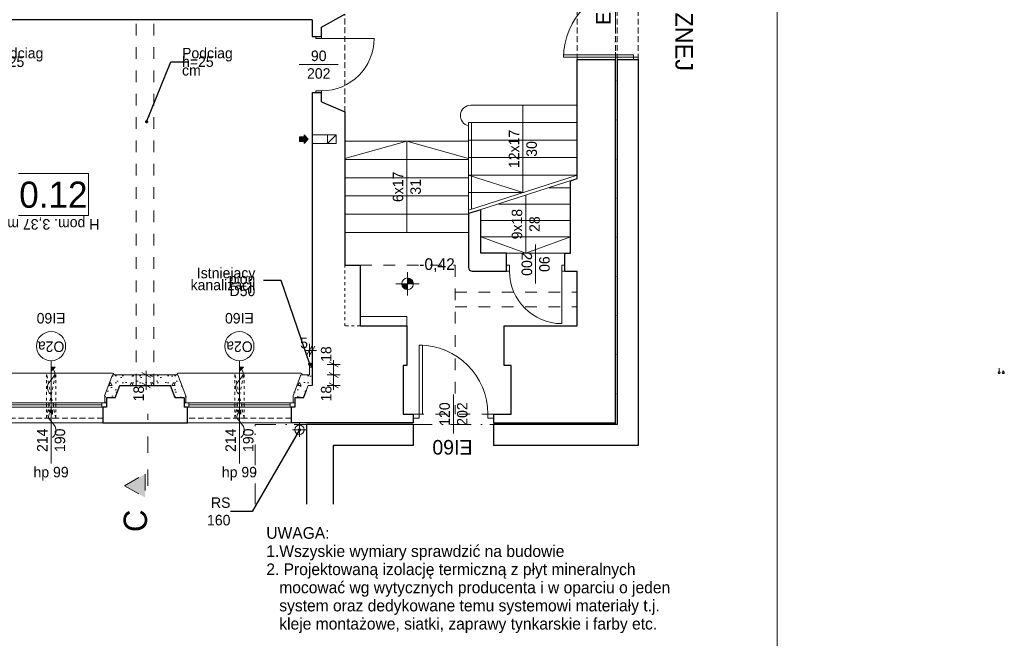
# Model space of a CAD drawing. Extents: x -145259 to -66341, y -2316 to 227384.
# Tile 28 of 143: x -83247 to -66361, y 43679 to 54284. Entities that reach past the tile are written whole.
import ezdxf

# ---------------------------------------------------------------- set-up
doc = ezdxf.new("R2010")
doc.units = 0
doc.header["$MEASUREMENT"] = 0
for name, pattern in [('Dashed', [564.444447, 282.222223, -282.222223]), ('Dot & Dashed', [670.277762, 352.777767, -176.388884, 0, -141.111112]), ('Hidden Line', [100, 50, -50]), ('Krawędzie ukryte', [150, 100, -50]), ('Przerywana', [400, 200, -200])]:
    doc.linetypes.add(name, pattern=pattern)
for name, color, linetype in [('A-Okna', 7, 'Continuous'), ('Arch ocieplenie', 7, 'Continuous'), ('Arch wymiary', 7, 'Continuous'), ('INWENT RZĘDNE', 7, 'Continuous')]:
    doc.layers.add(name, color=color, linetype=linetype)
for name, color, linetype, lineweight in [('A-Okna_Nr_Pióra__21', 7, 'Continuous', 13), ('A-Okna_Nr_Pióra__5', 7, 'Continuous', 13), ('Arch ocieplenie_Nr_Pióra__21', 7, 'Continuous', 13), ('Arch opisy okien_Nr_Pióra__21', 7, 'Continuous', 13), ('Arch opisy_Nr_Pióra__1', 7, 'Continuous', 25), ('Arch opisy_Nr_Pióra__21', 7, 'Continuous', 13), ('Arch opisy_Nr_Pióra__5', 7, 'Continuous', 13), ('arch przekroje_Nr_Pióra__21', 7, 'Continuous', 13), ('arch przekroje_Nr_Pióra__5', 7, 'Continuous', 13), ('ARCH TABELA_Nr_Pióra__21', 7, 'Continuous', 13), ('Arch wymiary_Nr_Pióra__21', 7, 'Continuous', 13), ('Arch wymiary_Nr_Pióra__5', 7, 'Continuous', 13), ('Inwent kominy_Nr_Pióra__21', 7, 'Continuous', 13), ('INWENT ODWODNIENIE_Nr_Pióra__21', 7, 'Continuous', 13), ('INWENT OPISY_Nr_Pióra__21', 7, 'Continuous', 13), ('INWENT OPISY_Nr_Pióra__5', 7, 'Continuous', 13), ('INWENT RZĘDNE_Nr_Pióra__21', 7, 'Continuous', 13), ('INWENT STROPY_Nr_Pióra__21', 7, 'Continuous', 13), ('INWENT. DRZWI_Nr_Pióra__21', 7, 'Continuous', 13), ('INWENT. OKNA_Nr_Pióra__21', 7, 'Continuous', 13), ('INWENT.ŚCIANY_Nr_Pióra__1', 7, 'Continuous', 25), ('INWENT.ŚCIANY_Nr_Pióra__20', 1, 'Continuous', 20), ('INWENT.ŚCIANY_Nr_Pióra__21', 7, 'Continuous', 13), ('Istniejące schody_Nr_Pióra__21', 7, 'Continuous', 13)]:
    doc.layers.add(name, color=color, linetype=linetype, lineweight=lineweight)
doc.layers.add('instalacja CO_Nr_Pióra__24', color=7, linetype='Continuous', lineweight=13, true_color=0x029e21)
doc.layers.add('INWENT kanalizacja_Nr_Pióra__118', color=7, linetype='Continuous', lineweight=13, true_color=0x573938)
doc.styles.add('GENERATED_STYLE_1', font='txt')
doc.styles.add('GENERATED_STYLE_12', font='txt')
doc.styles.add('GENERATED_STYLE_2', font='txt')
doc.styles.add('GENERATED_STYLE_4', font='txt')
doc.styles.add('GENERATED_STYLE_5', font='txt')
doc.styles.add('GENERATED_STYLE_6', font='txt')
doc.styles.add('GENERATED_STYLE_7', font='txt')
doc.styles.add('GENERATED_STYLE_8', font='txt')
doc.dimstyles.new('GENERATED_STYLE__1', dxfattribs={"dimtxt": 179.999995, "dimasz": 114, "dimexe": 0.18, "dimexo": 0, "dimgap": 0.09, "dimtad": 1, "dimdec": 0, "dimlfac": 0.1, "dimzin": 0, "dimdsep": 46, "dimtxsty": 'GENERATED_STYLE_1', "dimblk": 'ARROWHEAD_2', "dimblk1": 'ARROWHEAD_2', "dimblk2": 'ARROWHEAD_2', "dimcen": 0.09, "dimclrd": 7, "dimclre": 7, "dimclrt": 7, "dimazin": 0, "dimtfac": 1, "dimtdec": 4, "dimtmove": 0, "dimatfit": 3, "dimfxl": 0, "dimtolj": 1, "dimtzin": 0, "dimarcsym": 0})
doc.dimstyles.new('GENERATED_STYLE__2', dxfattribs={"dimtxt": 179.999995, "dimasz": 114, "dimexe": 0.18, "dimexo": 0, "dimgap": 0.09, "dimtad": 1, "dimtih": 1, "dimtoh": 1, "dimdec": 0, "dimlfac": 0.1, "dimzin": 0, "dimdsep": 46, "dimtxsty": 'GENERATED_STYLE_1', "dimblk": 'ARROWHEAD_2', "dimblk1": 'ARROWHEAD_2', "dimblk2": 'ARROWHEAD_2', "dimcen": 0.09, "dimclrd": 7, "dimclre": 7, "dimclrt": 7, "dimazin": 0, "dimtfac": 1, "dimtdec": 4, "dimtmove": 0, "dimatfit": 3, "dimfxl": 0, "dimtolj": 1, "dimtzin": 0, "dimarcsym": 0})
doc.dimstyles.new('GENERATED_STYLE__9', dxfattribs={"dimtxt": 0.18, "dimasz": 109.44, "dimexe": 0.18, "dimexo": 0.0625, "dimgap": 0.09, "dimtad": 0, "dimtih": 1, "dimtoh": 1, "dimdec": 4, "dimzin": 0, "dimdsep": 46, "dimcen": 0.09, "dimadec": 0, "dimazin": 0, "dimtfac": 1, "dimtdec": 4, "dimtmove": 0, "dimatfit": 3, "dimldrblk": 'ARROWHEAD_11', "dimfxl": 0, "dimtolj": 1, "dimtzin": 0, "dimarcsym": 0})
pattern_1 = [(0, (0, 0), (0, 623.5383), [60, -300]), (0, (180, 311.8), (0, 623.5383), [60, -300]), (60, (0, 0), (-540, 311.769), [60, -300]), (60, (360, 0), (-540, 311.769), [60, -300]), (120, (60, 0), (540, 311.769), [60, -300]), (120, (420, 0), (540, 311.769), [60, -300]), (0, (0, 60), (0, 120), [0, -120, 0, -180]), (45, (60, 60), (-84.85282, 84.85282), [0, -90, 0, -150])]

# ---------------------------------------------------------------- blocks, each defined once
blk = doc.blocks.new('Ściana_167', base_point=(-81099, 48014))
at = {"layer": 'Arch ocieplenie_Nr_Pióra__21', "linetype": 'Continuous'}
h = blk.add_hatch(dxfattribs=at)
h.set_pattern_fill('Structural_Concrete', color=256, style=0, pattern_type=2)
h.set_pattern_definition(pattern_1)
h.paths.add_polyline_path([(-81099, 48194), (-81653, 48194), (-81529, 48014), (-81099, 48014)], flags=0)
for p, q in [((-81099, 48194), (-81653, 48194)), ((-81529, 48014), (-81099, 48014))]:
    blk.add_line(p, q, dxfattribs=at)
blk = doc.blocks.new('Ściana_168', base_point=(-81529, 48014))
at = {"layer": 'Arch ocieplenie_Nr_Pióra__21', "linetype": 'Continuous'}
h = blk.add_hatch(dxfattribs=at)
h.set_pattern_fill('Structural_Concrete', color=256, style=0, pattern_type=2)
h.set_pattern_definition(pattern_1)
h.paths.add_polyline_path([(-81653, 48194), (-81790, 47834), (-81609, 47804), (-81529, 48014)], flags=0)
for p, q in [((-81653, 48194), (-81790, 47834)), ((-81609, 47804), (-81529, 48014))]:
    blk.add_line(p, q, dxfattribs=at)
blk = doc.blocks.new('Ściana_169', base_point=(-81609, 47804))
at = {"layer": 'Arch ocieplenie_Nr_Pióra__21', "linetype": 'Continuous'}
h = blk.add_hatch(dxfattribs=at)
h.set_pattern_fill('Structural_Concrete', color=256, style=0, pattern_type=2)
h.set_pattern_definition(pattern_1)
h.paths.add_polyline_path([(-81790, 47834), (-81789, 47834), (-81759, 47804), (-81609, 47804)], flags=0)
for p, q in [((-81790, 47834), (-81789, 47834)), ((-81759, 47804), (-81609, 47804))]:
    blk.add_line(p, q, dxfattribs=at)
blk = doc.blocks.new('Ściana_170', base_point=(-81759, 47804))
at = {"layer": 'Arch ocieplenie_Nr_Pióra__21', "linetype": 'Continuous'}
h = blk.add_hatch(dxfattribs=at)
h.set_pattern_fill('Structural_Concrete', color=256, style=0, pattern_type=2)
h.set_pattern_definition(pattern_1)
h.paths.add_polyline_path([(-81789, 47834), (-81789, 47714), (-81759, 47714), (-81759, 47804)], flags=0)
for p, q in [((-81789, 47834), (-81789, 47714)), ((-81759, 47714), (-81759, 47804)), ((-81789, 47714), (-81759, 47714))]:
    blk.add_line(p, q, dxfattribs=at)
blk = doc.blocks.new('Ściana_171', base_point=(-81099, 48014))
at = {"layer": 'Arch ocieplenie_Nr_Pióra__21', "linetype": 'Continuous'}
h = blk.add_hatch(dxfattribs=at)
h.set_pattern_fill('Structural_Concrete', color=256, style=0, pattern_type=2)
h.set_pattern_definition(pattern_1)
h.paths.add_polyline_path([(-81099, 48014), (-80659, 48014), (-80535, 48194), (-81099, 48194)], flags=0)
for p, q in [((-80535, 48194), (-81099, 48194)), ((-81099, 48014), (-80659, 48014))]:
    blk.add_line(p, q, dxfattribs=at)
blk = doc.blocks.new('Ściana_172', base_point=(-80659, 48014))
at = {"layer": 'Arch ocieplenie_Nr_Pióra__21', "linetype": 'Continuous'}
h = blk.add_hatch(dxfattribs=at)
h.set_pattern_fill('Structural_Concrete', color=256, style=0, pattern_type=2)
h.set_pattern_definition(pattern_1)
h.paths.add_polyline_path([(-80659, 48014), (-80579, 47804), (-80398, 47834), (-80535, 48194)], flags=0)
for p, q in [((-80398, 47834), (-80535, 48194)), ((-80659, 48014), (-80579, 47804))]:
    blk.add_line(p, q, dxfattribs=at)
blk = doc.blocks.new('Ściana_173', base_point=(-80579, 47804))
at = {"layer": 'Arch ocieplenie_Nr_Pióra__21', "linetype": 'Continuous'}
h = blk.add_hatch(dxfattribs=at)
h.set_pattern_fill('Structural_Concrete', color=256, style=0, pattern_type=2)
h.set_pattern_definition(pattern_1)
h.paths.add_polyline_path([(-80579, 47804), (-80429, 47804), (-80399, 47834), (-80398, 47834)], flags=0)
for p, q in [((-80579, 47804), (-80429, 47804)), ((-80399, 47834), (-80398, 47834))]:
    blk.add_line(p, q, dxfattribs=at)
blk = doc.blocks.new('Ściana_174', base_point=(-80429, 47804))
at = {"layer": 'Arch ocieplenie_Nr_Pióra__21', "linetype": 'Continuous'}
h = blk.add_hatch(dxfattribs=at)
h.set_pattern_fill('Structural_Concrete', color=256, style=0, pattern_type=2)
h.set_pattern_definition(pattern_1)
h.paths.add_polyline_path([(-80429, 47804), (-80429, 47714), (-80399, 47714), (-80399, 47834)], flags=0)
for p, q in [((-80429, 47804), (-80429, 47714)), ((-80399, 47714), (-80399, 47834)), ((-80429, 47714), (-80399, 47714))]:
    blk.add_line(p, q, dxfattribs=at)
blk = doc.blocks.new('Ściana_175', base_point=(-78299, 48014))
at = {"layer": 'Arch ocieplenie_Nr_Pióra__21', "linetype": 'Continuous'}
h = blk.add_hatch(dxfattribs=at)
h.set_pattern_fill('Structural_Concrete', color=256, style=0, pattern_type=2)
h.set_pattern_definition(pattern_1)
h.paths.add_polyline_path([(-78423, 48194), (-78560, 47834), (-78379, 47804), (-78299, 48014)], flags=0)
for p, q in [((-78423, 48194), (-78560, 47834)), ((-78379, 47804), (-78299, 48014))]:
    blk.add_line(p, q, dxfattribs=at)
blk = doc.blocks.new('Ściana_176', base_point=(-78379, 47804))
at = {"layer": 'Arch ocieplenie_Nr_Pióra__21', "linetype": 'Continuous'}
h = blk.add_hatch(dxfattribs=at)
h.set_pattern_fill('Structural_Concrete', color=256, style=0, pattern_type=2)
h.set_pattern_definition(pattern_1)
h.paths.add_polyline_path([(-78560, 47834), (-78559, 47834), (-78529, 47804), (-78379, 47804)], flags=0)
for p, q in [((-78560, 47834), (-78559, 47834)), ((-78529, 47804), (-78379, 47804))]:
    blk.add_line(p, q, dxfattribs=at)
blk = doc.blocks.new('Ściana_177', base_point=(-78529, 47804))
at = {"layer": 'Arch ocieplenie_Nr_Pióra__21', "linetype": 'Continuous'}
h = blk.add_hatch(dxfattribs=at)
h.set_pattern_fill('Structural_Concrete', color=256, style=0, pattern_type=2)
h.set_pattern_definition(pattern_1)
h.paths.add_polyline_path([(-78559, 47834), (-78559, 47714), (-78529, 47714), (-78529, 47804)], flags=0)
for p, q in [((-78559, 47834), (-78559, 47714)), ((-78529, 47714), (-78529, 47804)), ((-78559, 47714), (-78529, 47714))]:
    blk.add_line(p, q, dxfattribs=at)
blk = doc.blocks.new('Ściana_179', base_point=(-78229, 48374))
at = {"layer": 'Arch ocieplenie_Nr_Pióra__21', "linetype": 'Continuous'}
h = blk.add_hatch(dxfattribs=at)
h.set_pattern_fill('Structural_Concrete', color=256, style=0, pattern_type=2)
h.set_pattern_definition(pattern_1)
h.paths.add_polyline_path([(-78279, 48374), (-78279, 48194), (-78229, 48014), (-78229, 48374)], flags=0)
for p, q in [((-78279, 48374), (-78279, 48194)), ((-78229, 48374), (-78279, 48374)), ((-78229, 48014), (-78229, 48374))]:
    blk.add_line(p, q, dxfattribs=at)
blk = doc.blocks.new('Ściana_180', base_point=(-78229, 48014))
at = {"layer": 'Arch ocieplenie_Nr_Pióra__21', "linetype": 'Continuous'}
h = blk.add_hatch(dxfattribs=at)
h.set_pattern_fill('Structural_Concrete', color=256, style=0, pattern_type=2)
h.set_pattern_definition(pattern_1)
h.paths.add_polyline_path([(-78279, 48194), (-78423, 48194), (-78299, 48014), (-78229, 48014)], flags=0)
for p, q in [((-78279, 48194), (-78423, 48194)), ((-78299, 48014), (-78229, 48014))]:
    blk.add_line(p, q, dxfattribs=at)
blk = doc.blocks.new('Krzywa_1', base_point=(-82685, 47122))
at = {"layer": 'A-Okna_Nr_Pióra__21', "linetype": 'Continuous'}
blk.add_hatch(color=256, dxfattribs=at).paths.add_polyline_path([(-82685, 47592), (-82686, 47522), (-82756, 47593)], flags=0)
for p, q in [((-82685, 47592), (-82756, 47593)), ((-82686, 47522), (-82756, 47593)), ((-82685, 47592), (-82686, 47522))]:
    blk.add_line(p, q, dxfattribs=at)
at = {"layer": 'A-Okna_Nr_Pióra__5', "linetype": 'Continuous', "flags": 128}
blk.add_lwpolyline([(-82685, 47122), (-82656, 47153), (-82635, 47188), (-82623, 47233), (-82625, 47271), (-82638, 47308), (-82685, 47372), (-82745, 47446), (-82752, 47478), (-82748, 47508), (-82721, 47557)], dxfattribs=at)
blk = doc.blocks.new('Krzywa_2', base_point=(-82710, 47858))
at = {"layer": 'A-Okna_Nr_Pióra__21', "linetype": 'Continuous'}
blk.add_hatch(color=256, dxfattribs=at).paths.add_polyline_path([(-82710, 48328), (-82639, 48329), (-82709, 48258)], flags=0)
for p, q in [((-82710, 48328), (-82639, 48329)), ((-82710, 48328), (-82709, 48258)), ((-82639, 48329), (-82709, 48258))]:
    blk.add_line(p, q, dxfattribs=at)
at = {"layer": 'A-Okna_Nr_Pióra__5', "linetype": 'Continuous', "flags": 128}
blk.add_lwpolyline([(-82710, 47858), (-82739, 47889), (-82760, 47924), (-82772, 47969), (-82770, 48007), (-82757, 48044), (-82710, 48108), (-82650, 48182), (-82643, 48214), (-82647, 48243), (-82674, 48293)], dxfattribs=at)
blk = doc.blocks.new('Krzywa_3', base_point=(-79455, 47122))
at = {"layer": 'A-Okna_Nr_Pióra__21', "linetype": 'Continuous'}
blk.add_hatch(color=256, dxfattribs=at).paths.add_polyline_path([(-79455, 47592), (-79456, 47522), (-79526, 47593)], flags=0)
for p, q in [((-79455, 47592), (-79526, 47593)), ((-79456, 47522), (-79526, 47593)), ((-79455, 47592), (-79456, 47522))]:
    blk.add_line(p, q, dxfattribs=at)
at = {"layer": 'A-Okna_Nr_Pióra__5', "linetype": 'Continuous', "flags": 128}
blk.add_lwpolyline([(-79455, 47122), (-79426, 47153), (-79405, 47188), (-79393, 47233), (-79395, 47271), (-79408, 47308), (-79455, 47372), (-79515, 47446), (-79522, 47478), (-79518, 47508), (-79491, 47557)], dxfattribs=at)
blk = doc.blocks.new('Krzywa_4', base_point=(-79480, 47858))
at = {"layer": 'A-Okna_Nr_Pióra__21', "linetype": 'Continuous'}
blk.add_hatch(color=256, dxfattribs=at).paths.add_polyline_path([(-79480, 48328), (-79409, 48329), (-79479, 48258)], flags=0)
for p, q in [((-79480, 48328), (-79409, 48329)), ((-79480, 48328), (-79479, 48258)), ((-79409, 48329), (-79479, 48258))]:
    blk.add_line(p, q, dxfattribs=at)
at = {"layer": 'A-Okna_Nr_Pióra__5', "linetype": 'Continuous', "flags": 128}
blk.add_lwpolyline([(-79480, 47858), (-79509, 47889), (-79530, 47924), (-79542, 47969), (-79540, 48007), (-79527, 48044), (-79480, 48108), (-79420, 48182), (-79413, 48214), (-79417, 48243), (-79444, 48293)], dxfattribs=at)
blk = doc.blocks.new('*D1266')
at = {"layer": 'Arch wymiary_Nr_Pióra__5', "linetype": 'Continuous'}
for p, q in [((-77750, 48194), (-77975, 48194)), ((-77938, 48237), (-77788, 48150)), ((-77863, 48014), (-77863, 48194)), ((-77750, 48014), (-77975, 48014)), ((-77938, 48057), (-77788, 47970)), ((-77863, 47940), (-77863, 48014))]:
    blk.add_line(p, q, dxfattribs=at)
at = {"layer": 'Arch wymiary_Nr_Pióra__21', "char_height": 180, "attachment_point": 7, "rotation": 90, "style": 'GENERATED_STYLE_1'}
for insert in [(-77899, 48417), (-77899, 47740)]:
    blk.add_mtext('{18}', dxfattribs=dict(at, insert=insert))
blk = doc.blocks.new('ARROWHEAD_2')
at = {"color": 0, "linetype": 'Continuous', "lineweight": 0}
for p, q in [((0, 0), (-1, 0)), ((-0.38, -0.66), (0.38, 0.66))]:
    blk.add_line(p, q, dxfattribs=at)
blk = doc.blocks.new('*D1268')
at = {"layer": 'Arch wymiary_Nr_Pióra__5', "linetype": 'Continuous'}
for p, q in [((-77750, 48374), (-77975, 48374)), ((-77788, 48330), (-77938, 48417)), ((-77863, 48374), (-77863, 48447)), ((-77863, 48194), (-77863, 48374)), ((-77750, 48194), (-77975, 48194)), ((-77938, 48237), (-77788, 48150))]:
    blk.add_line(p, q, dxfattribs=at)
at = {"layer": 'Arch wymiary_Nr_Pióra__21', "char_height": 180, "attachment_point": 7, "rotation": 90, "style": 'GENERATED_STYLE_1'}
for insert in [(-77899, 48417), (-77899, 47740)]:
    blk.add_mtext('{18}', dxfattribs=dict(at, insert=insert))
blk = doc.blocks.new('*D1269')
at = {"layer": 'Arch wymiary_Nr_Pióra__5', "linetype": 'Continuous'}
for p, q in [((-80965, 48194), (-81190, 48194)), ((-81003, 48150), (-81153, 48237)), ((-81078, 48194), (-81078, 48267)), ((-81078, 48014), (-81078, 48194)), ((-80965, 48014), (-81190, 48014)), ((-81153, 48057), (-81003, 47970)), ((-81078, 47940), (-81078, 48014))]:
    blk.add_line(p, q, dxfattribs=at)
at = {"layer": 'Arch wymiary_Nr_Pióra__21', "insert": (-81114, 47740), "char_height": 180, "attachment_point": 7, "rotation": 90, "style": 'GENERATED_STYLE_1'}
blk.add_mtext('{18}', dxfattribs=at)
blk = doc.blocks.new('*D1307')
at = {"layer": 'Arch wymiary_Nr_Pióra__5', "linetype": 'Continuous'}
for p, q in [((-78322, 48539), (-78235, 48689)), ((-78279, 48502), (-78279, 48727)), ((-78185, 48689), (-78272, 48539)), ((-78229, 48502), (-78229, 48727)), ((-78352, 48614), (-78279, 48614)), ((-78279, 48614), (-78229, 48614)), ((-78229, 48614), (-78155, 48614))]:
    blk.add_line(p, q, dxfattribs=at)
at = {"layer": 'Arch wymiary_Nr_Pióra__21', "insert": (-78437, 48650), "char_height": 180, "attachment_point": 7, "style": 'GENERATED_STYLE_1'}
blk.add_mtext('{5}', dxfattribs=at)
blk = doc.blocks.new('Koty wysokościowe_6', base_point=(-76594, 49756))
at = {"layer": 'INWENT RZĘDNE_Nr_Pióra__21', "linetype": 'Continuous'}
for points in [[(-76594, 49756), (-76494, 49756), (-76502, 49794), (-76524, 49827), (-76556, 49848), (-76594, 49856)], [(-76594, 49756), (-76694, 49756), (-76687, 49718), (-76665, 49685), (-76633, 49664), (-76594, 49656)]]:
    blk.add_hatch(color=256, dxfattribs=at).paths.add_polyline_path(points, flags=0)
for p, q in [((-76594, 49556), (-76594, 49956)), ((-76794, 49756), (-76394, 49756))]:
    blk.add_line(p, q, dxfattribs=at)
blk.add_circle((-76594, 49756), 100, dxfattribs=at)
at = {"layer": 'INWENT RZĘDNE_Nr_Pióra__21', "insert": (-76394, 49956), "char_height": 200, "attachment_point": 7, "style": 'GENERATED_STYLE_2'}
blk.add_mtext('{-0,42}', dxfattribs=at)
blk = doc.blocks.new('ARROWHEAD_11')
at = {"color": 0, "linetype": 'Continuous', "lineweight": 0}
blk.add_line((0, 0), (-1, 0), dxfattribs=at)
at = {"color": 0, "linetype": 'Continuous', "lineweight": 0, "const_width": 0.25, "flags": 128}
blk.add_lwpolyline([(-0.125, 0, 1), (0.125, 0, 1)], format="xyb", close=True, dxfattribs=at)

msp = doc.modelspace()

# ---------------------------------------------------------------- hatches: boundary and pattern name
at = {"layer": 'arch przekroje_Nr_Pióra__5', "linetype": 'Continuous'}
msp.add_hatch(color=256, dxfattribs=at).paths.add_polyline_path([(-81096.9, 46093.2), (-81096.9, 46493.2), (-81446.9, 46293.2)], flags=0)
at = {"layer": 'Inwent kominy_Nr_Pióra__21', "linetype": 'Continuous'}
msp.add_hatch(color=256, dxfattribs=at).paths.add_polyline_path([(-78368.7, 52158.6), (-78368.7, 52193.6), (-78448.7, 52193.6), (-78448.7, 52273.6), (-78368.7, 52273.6), (-78368.7, 52308.6), (-78298.7, 52233.6)], flags=0)

# ---------------------------------------------------------------- linework, layer by layer
at = {"layer": 'A-Okna_Nr_Pióra__5', "linetype": 'Hidden Line'}
for p, q in [((-82788.7, 47453.6), (-82788.7, 48223.6)), ((-82788.7, 48223.6), (-82628.7, 48223.6)), ((-82628.7, 47453.6), (-82788.7, 48223.6)), ((-82788.7, 47453.6), (-82628.7, 48223.6)), ((-82628.7, 47453.6), (-82628.7, 48223.6)), ((-79558.7, 47453.6), (-79558.7, 48223.6)), ((-79558.7, 48223.6), (-79398.7, 48223.6)), ((-79398.7, 47453.6), (-79558.7, 48223.6)), ((-79558.7, 47453.6), (-79398.7, 48223.6)), ((-79398.7, 47453.6), (-79398.7, 48223.6)), ((-82788.7, 47453.6), (-82628.7, 47453.6)), ((-79558.7, 47453.6), (-79398.7, 47453.6))]:
    msp.add_line(p, q, dxfattribs=at)
at = {"layer": 'Arch opisy okien_Nr_Pióra__21', "linetype": 'Continuous'}
for centre in [(-82708.7, 48688.1), (-79478.7, 48688.1)]:
    msp.add_circle(centre, 250, dxfattribs=at)
at = {"layer": 'Arch opisy_Nr_Pióra__21', "linetype": 'Continuous'}
for p, q in [((-82069.4, 51645.6), (-83269.4, 51645.6)), ((-82069.4, 50925.6), (-82069.4, 51645.6)), ((-83269.4, 50925.6), (-82069.4, 50925.6))]:
    msp.add_line(p, q, dxfattribs=at)
at = {"layer": 'arch przekroje_Nr_Pióra__5', "linetype": 'Dashed'}
for p, q in [((-81046.9, 46293.2), (-81046.9, 47528.8)), ((-81446.9, 46293.2), (-81096.9, 46493.2)), ((-81096.9, 46493.2), (-81096.9, 46093.2)), ((-81446.9, 46293.2), (-81096.9, 46093.2))]:
    msp.add_line(p, q, dxfattribs=at)
at = {"layer": 'ARCH TABELA_Nr_Pióra__21', "linetype": 'Continuous'}
msp.add_line((-70258.7, 66983.6), (-70258.7, 37283.6), dxfattribs=at)
at = {"layer": 'instalacja CO_Nr_Pióra__24', "linetype": 'Continuous'}
for p, q in [((-66448.7, 48308.6), (-66448.7, 48233.6)), ((-66378.7, 48233.6), (-66378.7, 48271.1))]:
    msp.add_line(p, q, dxfattribs=at)
for centre in [(-66448.7, 48233.6), (-66378.7, 48233.6)]:
    msp.add_circle(centre, 17.5, dxfattribs=at)
at = {"layer": 'INWENT kanalizacja_Nr_Pióra__118', "linetype": 'Continuous'}
msp.add_circle((-78268.7, 48378.6), 25, dxfattribs=at)
at = {"layer": 'Inwent kominy_Nr_Pióra__21', "linetype": 'Continuous'}
for p, q in [((-78448.7, 52193.6), (-78448.7, 52273.6)), ((-78448.7, 52273.6), (-78368.7, 52273.6)), ((-78368.7, 52193.6), (-78448.7, 52193.6)), ((-78298.7, 52233.6), (-78368.7, 52308.6)), ((-78368.7, 52273.6), (-78368.7, 52308.6)), ((-78298.7, 52233.6), (-78368.7, 52158.6)), ((-78368.7, 52193.6), (-78368.7, 52158.6)), ((-77968.7, 52308.6), (-78228.7, 52308.6)), ((-77818.7, 52308.6), (-77968.7, 52308.6)), ((-77968.7, 52308.6), (-77968.7, 52158.6)), ((-77968.7, 52158.6), (-77818.7, 52308.6)), ((-77818.7, 52158.6), (-77818.7, 52308.6)), ((-77968.7, 52158.6), (-78228.7, 52158.6)), ((-77968.7, 52158.6), (-77818.7, 52158.6))]:
    msp.add_line(p, q, dxfattribs=at)
at = {"layer": 'INWENT ODWODNIENIE_Nr_Pióra__21', "linetype": 'Continuous'}
for p, q in [((-78448.7, 47373.6), (-78448.7, 47133.6)), ((-78328.7, 47253.6), (-78568.7, 47253.6))]:
    msp.add_line(p, q, dxfattribs=at)
msp.add_circle((-78448.7, 47253.6), 80, dxfattribs=at)
at = {"layer": 'INWENT OPISY_Nr_Pióra__21', "linetype": 'Continuous'}
for p, q in [((-77783.7, 53513.6), (-78453.7, 53513.6)), ((-74398.7, 49758.6), (-74398.7, 50428.6)), ((-75808.7, 47858.6), (-75808.7, 47188.6))]:
    msp.add_line(p, q, dxfattribs=at)
at = {"layer": 'INWENT OPISY_Nr_Pióra__5', "linetype": 'Continuous'}
for p, q in [((-82708.7, 48438.1), (-82708.7, 46673.6)), ((-79478.7, 48438.1), (-79478.7, 46673.6))]:
    msp.add_line(p, q, dxfattribs=at)
at = {"layer": 'INWENT STROPY_Nr_Pióra__21', "linetype": 'Przerywana'}
for p, q in [((-81248.7, 48013.6), (-81248.7, 54283.6)), ((-80948.7, 48013.6), (-80948.7, 54283.6)), ((-77408.7, 50073.6), (-75778.7, 50073.6)), ((-75778.7, 50073.6), (-75778.7, 47523.6)), ((-75778.7, 49613.6), (-73688.7, 49613.6)), ((-75778.7, 49363.6), (-73688.7, 49363.6)), ((-75118.7, 47523.6), (-76498.7, 47523.6))]:
    msp.add_line(p, q, dxfattribs=at)
at = {"layer": 'INWENT. DRZWI_Nr_Pióra__21', "linetype": 'Continuous'}
for p, q in [((-78168.7, 53963.6), (-78168.7, 53993.6)), ((-78068.7, 53963.6), (-78168.7, 53963.6)), ((-78068.7, 53963.6), (-78068.7, 53993.6)), ((-78068.7, 53963.6), (-77168.7, 53963.6)), ((-73918.7, 53638.6), (-73918.7, 53678.6)), ((-73918.7, 53678.6), (-72718.7, 53678.6)), ((-72718.7, 53638.6), (-73918.7, 53638.6)), ((-72718.7, 53678.6), (-72718.7, 53638.6)), ((-72718.7, 53598.6), (-72718.7, 53638.6)), ((-72718.7, 53638.6), (-72638.7, 53638.6)), ((-72638.7, 53638.6), (-72638.7, 53598.6)), ((-78068.7, 53063.6), (-78168.7, 53063.6)), ((-78168.7, 53063.6), (-78168.7, 53033.6)), ((-78068.7, 53063.6), (-78068.7, 53033.6)), ((-74848.7, 50073.6), (-74898.7, 50073.6)), ((-74848.7, 49973.6), (-74848.7, 50073.6)), ((-73948.7, 49973.6), (-73948.7, 50073.6)), ((-73948.7, 50073.6), (-73898.7, 50073.6)), ((-74848.7, 49973.6), (-74898.7, 49973.6)), ((-73948.7, 49973.6), (-73948.7, 49073.6)), ((-73948.7, 49973.6), (-73898.7, 49973.6)), ((-76398.7, 47523.6), (-76398.7, 48703.6)), ((-76398.7, 48703.6), (-76338.7, 48703.6)), ((-76338.7, 48703.6), (-76338.7, 47523.6)), ((-76398.7, 47523.6), (-76498.7, 47523.6)), ((-76398.7, 47453.6), (-76498.7, 47453.6)), ((-76338.7, 47523.6), (-76398.7, 47523.6)), ((-76398.7, 47523.6), (-76398.7, 47453.6)), ((-75118.7, 47523.6), (-75218.7, 47523.6)), ((-75218.7, 47523.6), (-75218.7, 47453.6)), ((-75218.7, 47453.6), (-75118.7, 47453.6))]:
    msp.add_line(p, q, dxfattribs=at)
for centre, radius, start, end in [((-72718.7, 53638.6), 1200, 90, 180), ((-78068.7, 53963.6), 900, 270, 0), ((-73948.7, 49973.6), 900, 180, 270), ((-76398.7, 47523.6), 1180, 0, 90)]:
    msp.add_arc(centre, radius, start, end, dxfattribs=at)
at = {"layer": 'INWENT. OKNA_Nr_Pióra__21', "linetype": 'Continuous'}
for p, q in [((-83764.7, 48223.6), (-81652.8, 48223.6)), ((-81632.8, 48203.6), (-81632.8, 48193.6)), ((-80554.7, 48203.6), (-80554.7, 48193.6)), ((-80534.7, 48223.6), (-78422.8, 48223.6)), ((-78402.8, 48203.6), (-78402.8, 48193.6)), ((-81758.7, 47713.6), (-83658.7, 47713.6)), ((-83658.7, 47643.6), (-81758.7, 47643.6)), ((-82748.7, 47678.6), (-83578.7, 47678.6)), ((-82748.7, 47713.6), (-82748.7, 47643.6)), ((-82668.7, 47713.6), (-82668.7, 47643.6)), ((-81838.7, 47678.6), (-82668.7, 47678.6)), ((-81838.7, 47713.6), (-81838.7, 47643.6)), ((-78528.7, 47713.6), (-80428.7, 47713.6)), ((-80428.7, 47643.6), (-78528.7, 47643.6)), ((-80348.7, 47713.6), (-80348.7, 47643.6)), ((-79518.7, 47678.6), (-80348.7, 47678.6)), ((-79518.7, 47713.6), (-79518.7, 47643.6)), ((-79438.7, 47713.6), (-79438.7, 47643.6)), ((-78608.7, 47678.6), (-79438.7, 47678.6)), ((-78608.7, 47713.6), (-78608.7, 47643.6))]:
    msp.add_line(p, q, dxfattribs=at)
for centre, start, end in [((-81652.8, 48203.6), 0, 90), ((-80534.7, 48203.6), 90, 180), ((-78422.8, 48203.6), 0, 90)]:
    msp.add_arc(centre, 20, start, end, dxfattribs=at)
at = {"layer": 'INWENT.ŚCIANY_Nr_Pióra__1', "linetype": 'Continuous'}
for p, q in [((-78068.7, 54153.6), (-77668.7, 54378.6)), ((-78228.7, 54283.6), (-87478.7, 54283.6)), ((-78228.7, 54283.6), (-78228.7, 53993.6)), ((-78068.7, 53993.6), (-78068.7, 54153.6)), ((-78228.7, 53993.6), (-78068.7, 53993.6)), ((-73688.7, 53598.6), (-73028.7, 53598.6)), ((-73688.7, 51558.6), (-73688.7, 53598.6)), ((-73028.7, 47373.6), (-73028.7, 53598.6)), ((-72998.7, 53598.6), (-72638.7, 53598.6)), ((-72998.7, 53598.6), (-72998.7, 47343.6)), ((-72638.7, 53598.6), (-72638.7, 46983.6)), ((-78228.7, 53033.6), (-78068.7, 53033.6)), ((-78228.7, 53033.6), (-78228.7, 48013.6)), ((-78068.7, 52873.6), (-78068.7, 53033.6)), ((-78068.7, 52873.6), (-77668.7, 52703.6)), ((-77668.7, 52703.6), (-77668.7, 50073.6)), ((-73798.7, 51523.1), (-73688.7, 51558.6)), ((-73798.7, 50283.6), (-73798.7, 51523.1)), ((-75338.7, 51026.3), (-75548.7, 50958.6)), ((-75338.7, 50283.6), (-75338.7, 51026.3)), ((-75548.7, 50958.6), (-75548.7, 50033.6)), ((-74898.7, 50283.6), (-75338.7, 50283.6)), ((-74898.7, 49973.6), (-74898.7, 50283.6)), ((-73898.7, 49973.6), (-73898.7, 50283.6)), ((-73898.7, 50283.6), (-73798.7, 50283.6)), ((-77668.7, 50073.6), (-77408.7, 50073.6)), ((-77408.7, 50073.6), (-77408.7, 49033.6)), ((-75488.7, 49973.6), (-74898.7, 49973.6)), ((-73898.7, 49973.6), (-73688.7, 49973.6)), ((-73688.7, 49033.6), (-73688.7, 49973.6)), ((-77408.7, 49033.6), (-76608.7, 49033.6)), ((-76608.7, 49033.6), (-76608.7, 48353.6)), ((-74938.7, 48353.6), (-74938.7, 49033.6)), ((-74938.7, 49033.6), (-73688.7, 49033.6)), ((-76608.7, 48353.6), (-76668.7, 48353.6)), ((-76668.7, 48353.6), (-76668.7, 47523.6)), ((-74818.7, 48353.6), (-74938.7, 48353.6)), ((-74818.7, 47523.6), (-74818.7, 48353.6)), ((-81608.7, 47803.6), (-81528.7, 48013.6)), ((-81528.7, 48013.6), (-80658.7, 48013.6)), ((-80578.7, 47803.6), (-80658.7, 48013.6)), ((-81758.7, 47803.6), (-81758.7, 47643.6)), ((-81608.7, 47803.6), (-81758.7, 47803.6)), ((-80428.7, 47803.6), (-80578.7, 47803.6)), ((-80428.7, 47803.6), (-80428.7, 47643.6)), ((-78528.7, 47803.6), (-78528.7, 47643.6)), ((-78378.7, 47803.6), (-78528.7, 47803.6)), ((-78378.7, 47803.6), (-78328.7, 47934.9)), ((-81758.7, 47643.6), (-81818.7, 47643.6)), ((-81818.7, 47643.6), (-81818.7, 47373.6)), ((-80368.7, 47643.6), (-80428.7, 47643.6)), ((-80368.7, 47373.6), (-80368.7, 47643.6)), ((-78528.7, 47643.6), (-78588.7, 47643.6)), ((-78588.7, 47643.6), (-78588.7, 47373.6)), ((-76668.7, 47523.6), (-76498.7, 47523.6)), ((-76498.7, 47523.6), (-76498.7, 47373.6)), ((-75118.7, 47523.6), (-75118.7, 47373.6)), ((-75118.7, 47523.6), (-74818.7, 47523.6)), ((-81818.7, 47373.6), (-80368.7, 47373.6)), ((-76498.7, 47373.6), (-78588.7, 47373.6)), ((-78328.7, 47343.6), (-78328.7, 45977.6)), ((-76498.7, 47343.6), (-78328.7, 47343.6)), ((-76498.7, 47343.6), (-76498.7, 46983.6)), ((-75118.7, 47373.6), (-73028.7, 47373.6)), ((-72998.7, 47343.6), (-75118.7, 47343.6)), ((-75118.7, 47343.6), (-75118.7, 46983.6)), ((-77868.7, 46983.6), (-77868.7, 45977.6)), ((-76498.7, 46983.6), (-77868.7, 46983.6)), ((-72638.7, 46983.6), (-75118.7, 46983.6))]:
    msp.add_line(p, q, dxfattribs=at)
msp.add_arc((-75488.7, 50033.6), 60, 180, 270, dxfattribs=at)
at = {"layer": 'INWENT.ŚCIANY_Nr_Pióra__20', "linetype": 'Dot & Dashed'}
for p, q in [((-73028.7, 47343.6), (-73028.7, 61703.6)), ((-79208.7, 45977.6), (-79208.7, 47343.6)), ((-79208.7, 47343.6), (-73028.7, 47343.6))]:
    msp.add_line(p, q, dxfattribs=at)
at = {"layer": 'INWENT.ŚCIANY_Nr_Pióra__21', "linetype": 'Krawędzie ukryte'}
for p, q in [((-73688.7, 53598.6), (-73688.7, 55478.6)), ((-73028.7, 53598.6), (-73028.7, 55478.6)), ((-72998.7, 53598.6), (-72998.7, 55478.6)), ((-72638.7, 53598.6), (-72638.7, 55478.6)), ((-77668.7, 52703.6), (-77668.7, 54378.6)), ((-81818.7, 47453.6), (-83598.7, 47453.6)), ((-78588.7, 47453.6), (-80368.7, 47453.6))]:
    msp.add_line(p, q, dxfattribs=at)
at = {"layer": 'INWENT.ŚCIANY_Nr_Pióra__21', "linetype": 'Hidden Line'}
for p, q in [((-77668.7, 49033.6), (-77668.7, 50073.6)), ((-77408.7, 49033.6), (-77668.7, 49033.6))]:
    msp.add_line(p, q, dxfattribs=at)
at = {"layer": 'INWENT.ŚCIANY_Nr_Pióra__21', "linetype": 'Continuous'}
for p, q in [((-76608.7, 49193.6), (-77408.7, 49193.6)), ((-76608.7, 49033.6), (-76608.7, 49193.6)), ((-81818.7, 47373.6), (-83598.7, 47373.6)), ((-78588.7, 47373.6), (-80368.7, 47373.6))]:
    msp.add_line(p, q, dxfattribs=at)
at = {"layer": 'Istniejące schody_Nr_Pióra__21', "linetype": 'Continuous'}
for p, q in [((-73688.7, 52818.6), (-75508.7, 52818.6)), ((-74618.7, 52818.6), (-74618.7, 51318.6)), ((-73688.7, 52518.6), (-75548.7, 52518.6)), ((-75548.7, 50958.6), (-75548.7, 52518.6)), ((-75498.7, 51034.7), (-75498.7, 52518.6)), ((-77668.7, 52203.6), (-75548.7, 52203.6)), ((-76608.7, 52203.6), (-77668.7, 51903.6)), ((-76608.7, 50633.6), (-76608.7, 52203.6)), ((-76608.7, 52203.6), (-75548.7, 51903.6)), ((-73688.7, 52218.6), (-75548.7, 52218.6)), ((-77668.7, 51889.6), (-75548.7, 51889.6)), ((-73688.7, 51918.6), (-75548.7, 51918.6)), ((-77668.7, 51575.6), (-75548.7, 51575.6)), ((-73688.7, 51618.6), (-75548.7, 51618.6)), ((-75548.7, 51018.6), (-73688.7, 51618.6)), ((-74618.7, 51318.6), (-75548.7, 51618.6)), ((-75548.7, 50958.6), (-73688.7, 51558.6)), ((-74169.2, 51403.6), (-73798.7, 51403.6)), ((-77668.7, 51261.6), (-75548.7, 51261.6)), ((-74618.7, 51318.6), (-75548.7, 51318.6)), ((-74568.7, 51274.7), (-74568.7, 50283.6)), ((-75037.2, 51123.6), (-73798.7, 51123.6)), ((-77668.7, 50947.6), (-75548.7, 50947.6)), ((-75338.7, 50843.6), (-73798.7, 50843.6)), ((-77668.7, 50633.6), (-75548.7, 50633.6)), ((-74568.7, 50283.6), (-75338.7, 50563.6)), ((-75338.7, 50563.6), (-73798.7, 50563.6)), ((-74568.7, 50283.6), (-73798.7, 50563.6)), ((-75338.7, 50283.6), (-73798.7, 50283.6))]:
    msp.add_line(p, q, dxfattribs=at)
msp.add_arc((-75508.7, 52638.6), 180, 90, 257.16041, dxfattribs=at)

# ---------------------------------------------------------------- block references
at = {"layer": 'A-Okna', "linetype": 'Continuous'}
for name, p in [('Krzywa_2', (-82709.8, 47857.7)), ('Krzywa_4', (-79479.8, 47857.7)), ('Krzywa_1', (-82685.5, 47121.8)), ('Krzywa_3', (-79455.5, 47121.8))]:
    msp.add_blockref(name, p, dxfattribs=at)
at = {"layer": 'Arch ocieplenie'}
for name, p in [('Ściana_179', (-78228.7, 48373.6)), ('Ściana_168', (-81528.7, 48013.6)), ('Ściana_167', (-81098.7, 48013.6)), ('Ściana_171', (-81098.7, 48013.6)), ('Ściana_172', (-80658.7, 48013.6)), ('Ściana_175', (-78298.7, 48013.6)), ('Ściana_180', (-78228.7, 48013.6)), ('Ściana_169', (-81608.7, 47803.6)), ('Ściana_170', (-81758.7, 47803.6)), ('Ściana_173', (-80578.7, 47803.6)), ('Ściana_174', (-80428.7, 47803.6)), ('Ściana_176', (-78378.7, 47803.6)), ('Ściana_177', (-78528.7, 47803.6))]:
    msp.add_blockref(name, p, dxfattribs=at)
at = {"layer": 'INWENT RZĘDNE'}
msp.add_blockref('Koty wysokościowe_6', (-76594.5, 49756.1), dxfattribs=at)

# ---------------------------------------------------------------- texts
at = {"layer": 'Arch opisy okien_Nr_Pióra__21', "linetype": 'Continuous', "char_height": 180, "attachment_point": 2, "rotation": 180, "style": 'GENERATED_STYLE_8'}
for s, insert in [('{EI60}', (-82708.7, 49076.1)), ('{EI60}', (-79478.7, 49076.1)), ('{O2a}', (-82708.7, 48587.8)), ('{O2a}', (-79478.7, 48587.8))]:
    msp.add_mtext(s, dxfattribs=dict(at, insert=insert))
at = {"layer": 'Arch opisy_Nr_Pióra__1', "linetype": 'Continuous', "insert": (-71701.6, 56615.1), "char_height": 300, "attachment_point": 2, "rotation": 270, "style": 'GENERATED_STYLE_7'}
msp.add_mtext('{BUDYNEK SALI GIMNASTYCZNEJ}', dxfattribs=at)
at = {"layer": 'Arch opisy_Nr_Pióra__1', "linetype": 'Continuous', "insert": (-82669.4, 51052.9), "char_height": 450, "attachment_point": 8, "style": 'GENERATED_STYLE_5'}
msp.add_mtext('{0.12}', dxfattribs=at)
at = {"layer": 'Arch opisy_Nr_Pióra__5', "linetype": 'Continuous', "insert": (-79017.8, 45584.8), "char_height": 200, "width": 8259.092, "attachment_point": 1, "line_spacing_factor": 0.933157, "style": 'GENERATED_STYLE_12'}
msp.add_mtext('{UWAGA:\\P1.Wszyskie wymiary sprawdzić na budowie\\P2. Projektowaną izolację termiczną z płyt mineralnych \\P   mocować wg wytycznych producenta i w oparciu o jeden \\P   system oraz dedykowane temu systemowi materiały t.j. \\P   kleje montażowe, siatki, zaprawy tynkarskie i farby etc.}', dxfattribs=at)
at = {"layer": 'arch przekroje_Nr_Pióra__21', "linetype": 'Continuous', "insert": (-81464.1, 45693.2), "char_height": 400, "attachment_point": 2, "rotation": 90, "style": 'GENERATED_STYLE_8'}
msp.add_mtext('{C}', dxfattribs=at)
at = {"layer": 'INWENT OPISY_Nr_Pióra__21', "linetype": 'Continuous', "attachment_point": 2, "style": 'GENERATED_STYLE_7'}
for s, insert, char_height, rotation in [('{EI60}', (-73363.2, 54538.6), 250, 90), ('{H pom. 3,37 m}', (-82669.4, 50684.8), 180, 180), ('{EI60}', (-75825.6, 46829.1), 250, 180)]:
    msp.add_mtext(s, dxfattribs=dict(at, insert=insert, char_height=char_height, rotation=rotation))
at = {"layer": 'INWENT OPISY_Nr_Pióra__21', "linetype": 'Continuous', "char_height": 180}
for s, insert, width, attachment_point, line_spacing_factor, style in [('{Podciag\\Ph=25 cm}', (-83710.4, 53562.3), 803.012, 4, 0.491192, 'GENERATED_STYLE_4'), ('{Podciag\\Ph=25 cm}', (-80462.6, 53562.3), 803.012, 4, 0.491192, 'GENERATED_STYLE_4'), ('{90\\P202}', (-78118.7, 53754.4), 1346.334, 2, 1.007146, 'GENERATED_STYLE_7'), ('{Istniejacy pion\\Pkanalizacji D50}', (-79205.6, 49786.8), 1397.65, 6, 0.340614, 'GENERATED_STYLE_4')]:
    msp.add_mtext(s, dxfattribs=dict(at, insert=insert, width=width, attachment_point=attachment_point, line_spacing_factor=line_spacing_factor, style=style))
at = {"layer": 'INWENT OPISY_Nr_Pióra__21', "linetype": 'Continuous', "char_height": 180, "width": 1346.334, "attachment_point": 2, "style": 'GENERATED_STYLE_7'}
for s, insert, rotation, line_spacing_factor in [('{12x17\\P30}', (-74859.9, 52068.6), 90, 1.008452), ('{6x17\\P31}', (-76849.9, 51418.6), 90, 1.008452), ('{9x18\\P28}', (-74809.9, 50779.2), 90, 1.008888), ('{90\\P200}', (-74157.9, 50093.6), 270, 1.007146), ('{120\\P202}', (-76049.9, 47523.6), 90, 1.008452)]:
    msp.add_mtext(s, dxfattribs=dict(at, insert=insert, rotation=rotation, line_spacing_factor=line_spacing_factor))
at = {"layer": 'INWENT OPISY_Nr_Pióra__21', "linetype": 'Continuous', "insert": (-79632.4, 45853.9), "char_height": 180, "width": 692.895, "attachment_point": 6, "style": 'GENERATED_STYLE_6'}
msp.add_mtext('{RS 160}', dxfattribs=at)
at = {"layer": 'INWENT OPISY_Nr_Pióra__5', "linetype": 'Continuous', "char_height": 180, "width": 1346.334, "attachment_point": 2, "rotation": 90, "line_spacing_factor": 1.008452, "style": 'GENERATED_STYLE_7'}
for insert in [(-82949.9, 47073.6), (-79719.9, 47073.6)]:
    msp.add_mtext('{214\\P190}', dxfattribs=dict(at, insert=insert))
at = {"layer": 'INWENT OPISY_Nr_Pióra__5', "linetype": 'Continuous', "char_height": 180, "attachment_point": 2, "style": 'GENERATED_STYLE_7'}
for insert in [(-82708.7, 46618), (-79478.7, 46618)]:
    msp.add_mtext('{hp 99}', dxfattribs=dict(at, insert=insert))

# ---------------------------------------------------------------- dimensions: what is measured, and where the dimension line sits
at = {"layer": 'Arch wymiary', "linetype": 'Continuous'}
dim = msp.add_linear_dim(base=(-78278.7, 48614.1), p1=(-78278.7, 48193.6), p2=(-78228.7, 48193.6), dimstyle='GENERATED_STYLE__2', dxfattribs=at)
dim.commit()
dim.dimension.update_dxf_attribs({"geometry": '*D1307', "text_midpoint": (-78369, 48740.1)})
for base, p1, p2, picture, middle in [((-77862.6, 48013.6), (-78228.7, 48013.6), (-78278.7, 48193.6), '*D1266', (-77988.6, 47876.4)), ((-77862.6, 48013.6), (-78278.7, 48193.6), (-78228.7, 48373.6), '*D1268', (-77988.6, 48553.5)), ((-81077.6, 48013.6), (-81313.7, 48013.6), (-81313.7, 48193.6), '*D1269', (-81203.6, 47876.4))]:
    dim = msp.add_linear_dim(base=base, p1=p1, p2=p2, angle=90, dimstyle='GENERATED_STYLE__1', dxfattribs=at)
    dim.commit()
    dim.dimension.update_dxf_attribs({"geometry": picture, "text_midpoint": middle})

# ---------------------------------------------------------------- leaders
at = {"layer": 'INWENT OPISY_Nr_Pióra__21', "linetype": 'Continuous', "annotation_type": 0, "has_hookline": 1, "hookline_direction": 1}
for points, text_width in [([(-81069.7, 52534.2), (-80655, 53562.9), (-80351.9, 53562.9)], 985.7), ([(-78268.7, 48378.6), (-78761.5, 49812.5), (-79064.5, 49812.5)], 1328.6), ([(-78448.7, 47253.6), (-79257.4, 45853.9), (-79632.3, 45853.9)], 437.1)]:
    msp.add_leader(points, dimstyle='GENERATED_STYLE__9', dxfattribs=dict(at, text_width=text_width))

doc.saveas('drawing.dxf')
